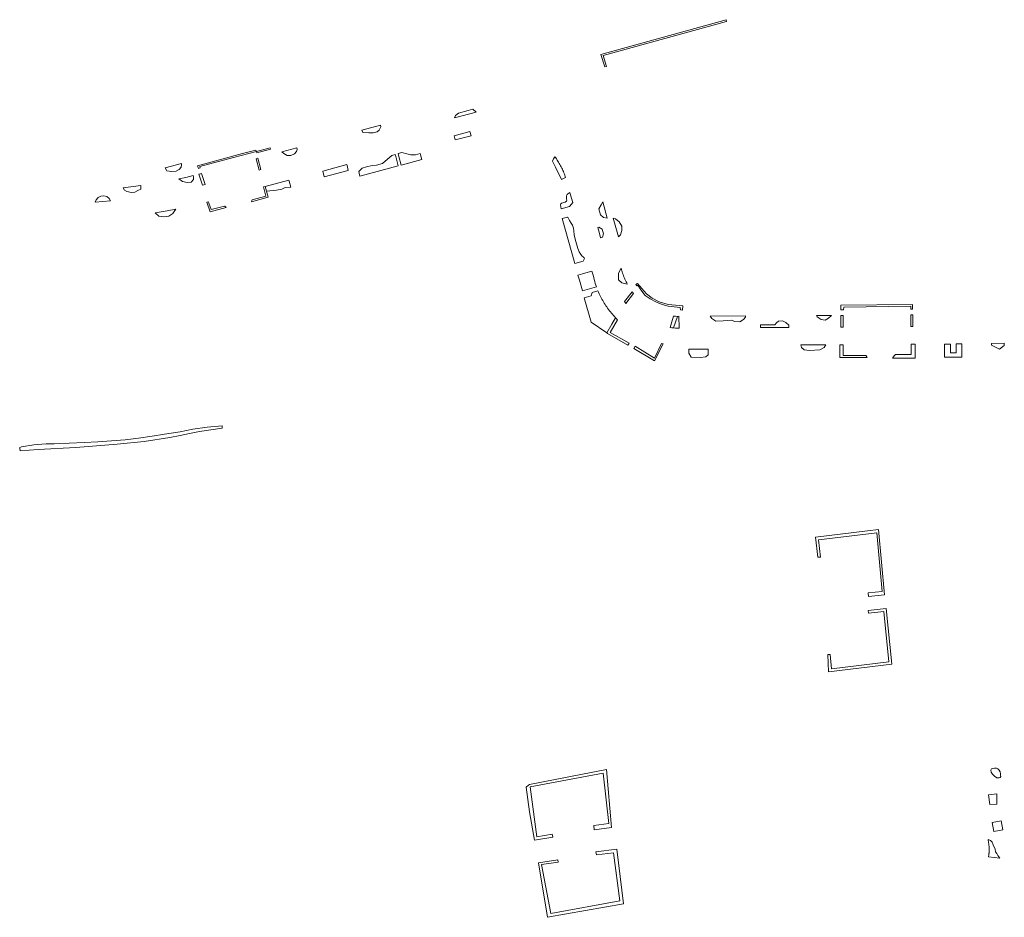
# Model space of a CAD drawing. Extents: x 211930 to 222589, y 569015 to 577578.
# Tile 27 of 95: x 213235 to 213573, y 572663 to 572972. Entities that reach past the tile are written whole.
import ezdxf

# ---------------------------------------------------------------- set-up
doc = ezdxf.new("R2010")
doc.units = 0
doc.layers.add('016 Alles planjaar 2023', color=72, linetype='Continuous', lineweight=20, true_color=0x1e90ff)

msp = doc.modelspace()

# ---------------------------------------------------------------- hatches: boundary and pattern name
at = {"layer": '016 Alles planjaar 2023', "true_color": 0x1e90ff}
h = msp.add_hatch(dxfattribs=at)
h.set_pattern_fill('DQ_CLEAR', color=72, style=0)
h.set_pattern_definition([])
h.paths.add_polyline_path([(213477.81, 572970.98), (213477.71, 572971.61), (213434.59, 572959.68), (213435.91, 572955.35), (213436.53, 572955.52), (213435.37, 572959.34), (213477.81, 572970.98)])
h = msp.add_hatch(dxfattribs=at)
h.set_pattern_fill('DQ_CLEAR', color=72, style=0)
h.set_pattern_definition([])
h.paths.add_polyline_path([(213384.19, 572937.78), (213391.68, 572939.76), (213390.51, 572940.76), (213388.9, 572940.34), (213385.61, 572939.46), (213384.54, 572938.62), (213384.19, 572937.78)])
h = msp.add_hatch(dxfattribs=at)
h.set_pattern_fill('DQ_CLEAR', color=72, style=0)
h.set_pattern_definition([])
h.paths.add_polyline_path([(213352.31, 572933.53), (213352.74, 572932.84), (213354.78, 572932.71), (213356.2, 572932.62), (213357.59, 572933.01), (213358.33, 572933.62), (213358.92, 572934.75), (213358.77, 572935.26), (213352.31, 572933.53)])
h = msp.add_hatch(dxfattribs=at)
h.set_pattern_fill('DQ_CLEAR', color=72, style=0)
h.set_pattern_definition([])
h.paths.add_polyline_path([(213384.09, 572931.62), (213384.2, 572931.19), (213384.44, 572930.3), (213389.94, 572931.66), (213389.56, 572933.09), (213384.09, 572931.62)])
h = msp.add_hatch(dxfattribs=at)
h.set_pattern_fill('DQ_CLEAR', color=72, style=0)
h.set_pattern_definition([])
h.paths.add_polyline_path([(213296.08, 572920.43), (213296.32, 572920.48), (213296.66, 572920.58), (213296.57, 572921.08), (213308.19, 572924.15), (213316.05, 572926.23), (213315.9, 572926.75), (213311.27, 572925.5), (213295.82, 572921.32), (213296.08, 572920.43)])
h = msp.add_hatch(dxfattribs=at)
h.set_pattern_fill('DQ_CLEAR', color=72, style=0)
h.set_pattern_definition([])
h.paths.add_polyline_path([(213320.92, 572927.1), (213320.84, 572927.5), (213316.05, 572926.23), (213316.16, 572925.82), (213320.92, 572927.1)])
h = msp.add_hatch(dxfattribs=at)
h.set_pattern_fill('DQ_CLEAR', color=72, style=0)
h.set_pattern_definition([])
h.paths.add_polyline_path([(213324.82, 572926.14), (213325.47, 572925.5), (213326.64, 572924.86), (213327.96, 572924.92), (213329.13, 572925.41), (213329.87, 572926.21), (213330.03, 572926.96), (213329.93, 572927.51), (213324.82, 572926.14)])
h = msp.add_hatch(dxfattribs=at)
h.set_pattern_fill('DQ_CLEAR', color=72, style=0)
h.set_pattern_definition([])
h.paths.add_polyline_path([(213317.02, 572919.86), (213317.63, 572920.02), (213316.53, 572923.91), (213315.97, 572923.76), (213317.02, 572919.86)])
h = msp.add_hatch(dxfattribs=at)
h.set_pattern_fill('DQ_CLEAR', color=72, style=0)
h.set_pattern_definition([])
h.paths.add_polyline_path([(213351.39, 572918.84), (213351.68, 572917.76), (213364.89, 572921.3), (213363.91, 572924.98), (213363.85, 572925.2), (213362.64, 572924.89), (213361.21, 572923.57), (213359.48, 572922.14), (213357.42, 572921.55), (213355.84, 572921.4), (213353.89, 572920.96), (213352.46, 572920.48), (213351.27, 572919.32), (213351.39, 572918.84)])
h = msp.add_hatch(dxfattribs=at)
h.set_pattern_fill('DQ_CLEAR', color=72, style=0)
h.set_pattern_definition([])
h.paths.add_polyline_path([(213372.96, 572923.46), (213372.52, 572925.08), (213372.4, 572925.52), (213370.8, 572925.07), (213369.22, 572925.07), (213367.86, 572925.47), (213366.14, 572925.91), (213364.83, 572925.55), (213365.11, 572924.52), (213365.9, 572921.57), (213372.96, 572923.46)])
h = msp.add_hatch(dxfattribs=at)
h.set_pattern_fill('DQ_CLEAR', color=72, style=0)
h.set_pattern_definition([])
h.paths.add_polyline_path([(213418.8, 572924.42), (213418.25, 572923.72), (213417.95, 572922.91), (213419.04, 572920.84), (213421.04, 572916.57), (213422.45, 572917.33), (213422.35, 572917.64), (213422.2, 572918.07), (213422.04, 572918.49), (213421.88, 572918.91), (213421.7, 572919.33), (213421.52, 572919.74), (213421.34, 572920.15), (213421.14, 572920.56), (213420.94, 572920.96), (213420.73, 572921.36), (213420.51, 572921.76), (213420.29, 572922.15), (213420.06, 572922.54), (213419.82, 572922.92), (213419.57, 572923.3), (213419.32, 572923.68), (213419.06, 572924.05), (213418.8, 572924.42)])
h = msp.add_hatch(dxfattribs=at)
h.set_pattern_fill('DQ_CLEAR', color=72, style=0)
h.set_pattern_definition([])
h.paths.add_polyline_path([(213290.23, 572922.13), (213284.61, 572920.63), (213285.22, 572919.63), (213286.86, 572919.35), (213288.49, 572919.46), (213289.49, 572920), (213290.15, 572920.87), (213290.28, 572921.63), (213290.23, 572922.13)])
h = msp.add_hatch(dxfattribs=at)
h.set_pattern_fill('DQ_CLEAR', color=72, style=0)
h.set_pattern_definition([])
h.paths.add_polyline_path([(213347.24, 572921.39), (213347.15, 572921.72), (213338.88, 572919.51), (213339.41, 572917.53), (213347.69, 572919.7), (213347.24, 572921.39)])
h = msp.add_hatch(dxfattribs=at)
h.set_pattern_fill('DQ_CLEAR', color=72, style=0)
h.set_pattern_definition([])
h.paths.add_polyline_path([(213294.3, 572917.97), (213291.82, 572917.34), (213289.36, 572916.8), (213290.67, 572915.88), (213292.22, 572915.56), (213293.59, 572915.69), (213294.39, 572916.58), (213294.4, 572917.39), (213294.3, 572917.97)])
h = msp.add_hatch(dxfattribs=at)
h.set_pattern_fill('DQ_CLEAR', color=72, style=0)
h.set_pattern_definition([])
h.paths.add_polyline_path([(213298.39, 572914.85), (213297.18, 572918.71), (213296.78, 572918.6), (213296.24, 572918.46), (213297.54, 572914.62), (213298.39, 572914.85)])
h = msp.add_hatch(dxfattribs=at)
h.set_pattern_fill('DQ_CLEAR', color=72, style=0)
h.set_pattern_definition([])
h.paths.add_polyline_path([(213327.33, 572916.03), (213327.23, 572916.38), (213319.07, 572914.19), (213319.53, 572912.58), (213322.99, 572912.88), (213324.79, 572913.24), (213325.96, 572913.83), (213327.88, 572913.96), (213327.33, 572916.03)])
h = msp.add_hatch(dxfattribs=at)
h.set_pattern_fill('DQ_CLEAR', color=72, style=0)
h.set_pattern_definition([])
h.paths.add_polyline_path([(213270.16, 572913.74), (213270.61, 572912.98), (213271.48, 572912.46), (213273.03, 572912.11), (213274.23, 572912.27), (213275.23, 572912.79), (213276.23, 572913.31), (213276.29, 572914.53), (213270.16, 572913.74)])
h = msp.add_hatch(dxfattribs=at)
h.set_pattern_fill('DQ_CLEAR', color=72, style=0)
h.set_pattern_definition([])
h.paths.add_polyline_path([(213318.52, 572914.05), (213319.35, 572910.82), (213314.6, 572909.6), (213314.45, 572909.34), (213314.32, 572908.96), (213320.09, 572910.58), (213319.88, 572911.33), (213319.53, 572912.58), (213319.07, 572914.19), (213318.52, 572914.05)])
h = msp.add_hatch(dxfattribs=at)
h.set_pattern_fill('DQ_CLEAR', color=72, style=0)
h.set_pattern_definition([])
h.paths.add_polyline_path([(213260.52, 572908.83), (213265.84, 572909.27), (213265.34, 572910.04), (213264.64, 572910.72), (213263.57, 572910.96), (213262.57, 572910.91), (213261.66, 572910.41), (213260.94, 572909.65), (213260.52, 572908.83)])
h = msp.add_hatch(dxfattribs=at)
h.set_pattern_fill('DQ_CLEAR', color=72, style=0)
h.set_pattern_definition([])
h.paths.add_polyline_path([(213420.98, 572906.49), (213423.8, 572907.28), (213424.48, 572908.14), (213424.9, 572908.68), (213424.08, 572911.62), (213423.94, 572912.08), (213423.27, 572911.73), (213422.97, 572911.46), (213422.8, 572911.03), (213422.75, 572910.49), (213422.78, 572909.94), (213422.86, 572909.51), (213422.75, 572909.13), (213422.33, 572908.82), (213421.03, 572908.47), (213420.8, 572908.19), (213420.67, 572907.88), (213420.98, 572906.49)])
h = msp.add_hatch(dxfattribs=at)
h.set_pattern_fill('DQ_CLEAR', color=72, style=0)
h.set_pattern_definition([])
h.paths.add_polyline_path([(213288.3, 572906.42), (213285.35, 572905.83), (213281.23, 572905.16), (213282.44, 572904.02), (213284.09, 572903.73), (213285.96, 572903.95), (213287.26, 572904.86), (213287.76, 572905.54), (213288.3, 572906.42)])
h = msp.add_hatch(dxfattribs=at)
h.set_pattern_fill('DQ_CLEAR', color=72, style=0)
h.set_pattern_definition([])
h.paths.add_polyline_path([(213305.67, 572906.96), (213305.56, 572907.07), (213305.44, 572907.17), (213305.32, 572907.28), (213305.2, 572907.38), (213305.07, 572907.47), (213300.44, 572906.26), (213299.69, 572908.44), (213299.53, 572908.91), (213299.01, 572908.79), (213300.11, 572905.5), (213305.67, 572906.96)])
h = msp.add_hatch(dxfattribs=at)
h.set_pattern_fill('DQ_CLEAR', color=72, style=0)
h.set_pattern_definition([])
h.paths.add_polyline_path([(213435.26, 572908.91), (213434.68, 572907.92), (213433.89, 572906.56), (213434.52, 572904.47), (213435.53, 572903.5), (213436.82, 572903.31), (213435.26, 572908.91)])
h = msp.add_hatch(dxfattribs=at)
h.set_pattern_fill('DQ_CLEAR', color=72, style=0)
h.set_pattern_definition([])
h.paths.add_polyline_path([(213428.46, 572888.46), (213428.76, 572888.97), (213428.91, 572889.39), (213428.85, 572889.69), (213428.46, 572889.97), (213428.22, 572890.19), (213427.72, 572890.78), (213427.17, 572891.66), (213426.65, 572892.82), (213425.76, 572896.05), (213425.4, 572897.54), (213425.25, 572898.9), (213425.19, 572899.88), (213424.83, 572900.88), (213424.4, 572901.63), (213423.8, 572902.53), (213423.18, 572903.68), (213423.07, 572903.65), (213421.28, 572903.15), (213425.62, 572887.66), (213428.46, 572888.46)])
h = msp.add_hatch(dxfattribs=at)
h.set_pattern_fill('DQ_CLEAR', color=72, style=0)
h.set_pattern_definition([])
h.paths.add_polyline_path([(213440.62, 572896.92), (213440.92, 572897.13), (213441.35, 572897.59), (213441.83, 572899.05), (213441.81, 572900.55), (213440.92, 572902.08), (213439.69, 572903.08), (213438.85, 572903.28), (213440.62, 572896.92)])
h = msp.add_hatch(dxfattribs=at)
h.set_pattern_fill('DQ_CLEAR', color=72, style=0)
h.set_pattern_definition([])
h.paths.add_polyline_path([(213433.53, 572900.08), (213433.97, 572898.49), (213434.53, 572896.54), (213435.14, 572896.74), (213435.46, 572897.91), (213435.07, 572899.46), (213433.89, 572900.24), (213433.53, 572900.08)])
h = msp.add_hatch(dxfattribs=at)
h.set_pattern_fill('DQ_CLEAR', color=72, style=0)
h.set_pattern_definition([])
h.paths.add_polyline_path([(213443.69, 572880.63), (213443.48, 572881.03), (213443.28, 572881.43), (213443.09, 572881.84), (213442.9, 572882.25), (213442.72, 572882.67), (213442.55, 572883.09), (213442.38, 572883.51), (213442.23, 572883.93), (213442.08, 572884.36), (213441.94, 572884.79), (213441.8, 572885.22), (213441.68, 572885.65), (213441.56, 572886.09), (213440.63, 572884.34), (213440.69, 572882.02), (213441.77, 572881), (213443.69, 572880.63)])
h = msp.add_hatch(dxfattribs=at)
h.set_pattern_fill('DQ_CLEAR', color=72, style=0)
h.set_pattern_definition([])
h.paths.add_polyline_path([(213432.01, 572883.31), (213431.53, 572885.05), (213431, 572884.9), (213428.24, 572884.13), (213426.71, 572883.7), (213427.2, 572881.96), (213428.24, 572878.27), (213433.09, 572879.62), (213432.87, 572880.25), (213432.67, 572880.87), (213432.48, 572881.5), (213432.3, 572882.14), (213432.01, 572883.31)])
h = msp.add_hatch(dxfattribs=at)
h.set_pattern_fill('DQ_CLEAR', color=72, style=0)
h.set_pattern_definition([])
h.paths.add_polyline_path([(213446.66, 572880.52), (213447.01, 572879.97), (213447.36, 572880.19), (213448.38, 572878.6), (213449.82, 572876.7), (213451.62, 572875.51), (213453.8, 572874.35), (213455.74, 572873.61), (213457.71, 572873.05), (213461.89, 572872.56), (213462.04, 572871.75), (213462.65, 572871.69), (213462.78, 572873.11), (213457.73, 572873.55), (213454.69, 572874.55), (213452.24, 572875.72), (213450.25, 572877.26), (213448.67, 572879.14), (213447.21, 572880.87), (213446.66, 572880.52)])
h = msp.add_hatch(dxfattribs=at)
h.set_pattern_fill('DQ_CLEAR', color=72, style=0)
h.set_pattern_definition([])
h.paths.add_polyline_path([(213436.6, 572863.83), (213438.35, 572866.87), (213439.6, 572869.04), (213439.24, 572869.43), (213438.89, 572869.82), (213438.55, 572870.22), (213438.21, 572870.63), (213437.88, 572871.04), (213437.55, 572871.45), (213437.24, 572871.87), (213436.93, 572872.3), (213436.63, 572872.73), (213436.33, 572873.17), (213436.04, 572873.61), (213435.77, 572874.06), (213435.49, 572874.51), (213435.23, 572874.97), (213434.97, 572875.43), (213434.73, 572875.89), (213434.49, 572876.36), (213434.26, 572876.84), (213434.03, 572877.31), (213433.82, 572877.8), (213433.61, 572878.28), (213431.66, 572877.73), (213431.29, 572876.57), (213428.9, 572875.9), (213431.26, 572867.52), (213436.6, 572863.83)])
h = msp.add_hatch(dxfattribs=at)
h.set_pattern_fill('DQ_CLEAR', color=72, style=0)
h.set_pattern_definition([])
h.paths.add_polyline_path([(213445.83, 572877.32), (213445.35, 572877.98), (213442.68, 572874.59), (213443.24, 572873.92), (213445.83, 572877.32)])
h = msp.add_hatch(dxfattribs=at)
h.set_pattern_fill('DQ_CLEAR', color=72, style=0)
h.set_pattern_definition([])
h.paths.add_polyline_path([(213518.06, 572871.79), (213518.16, 572872.62), (213541.26, 572873.03), (213541.26, 572871.93), (213541.87, 572871.93), (213541.86, 572873.59), (213517.17, 572873.32), (213517.17, 572871.79), (213518.06, 572871.79)])
h = msp.add_hatch(dxfattribs=at)
h.set_pattern_fill('DQ_CLEAR', color=72, style=0)
h.set_pattern_definition([])
h.paths.add_polyline_path([(213438.35, 572866.87), (213436.6, 572863.83), (213436.9, 572863.62), (213443.9, 572859.57), (213444.37, 572860.29), (213437.75, 572863.97), (213440.3, 572868.33), (213439.6, 572869.04), (213438.35, 572866.87)])
h = msp.add_hatch(dxfattribs=at)
h.set_pattern_fill('DQ_CLEAR', color=72, style=0)
h.set_pattern_definition([])
h.paths.add_polyline_path([(213458.41, 572865.65), (213459.02, 572865.57), (213459.64, 572865.51), (213461.02, 572869.51), (213460.31, 572869.56), (213459.61, 572869.62), (213458.41, 572865.65)])
h = msp.add_hatch(dxfattribs=at)
h.set_pattern_fill('DQ_CLEAR', color=72, style=0)
h.set_pattern_definition([])
h.paths.add_polyline_path([(213461.38, 572869.52), (213461.02, 572869.51), (213459.64, 572865.51), (213460.28, 572865.46), (213460.93, 572865.43), (213461.57, 572865.42), (213461.38, 572869.52)])
h = msp.add_hatch(dxfattribs=at)
h.set_pattern_fill('DQ_CLEAR', color=72, style=0)
h.set_pattern_definition([])
h.paths.add_polyline_path([(213472.19, 572869.58), (213472.74, 572868.72), (213474.13, 572867.85), (213476.66, 572868.01), (213478.18, 572868.11), (213479.71, 572868.21), (213480.63, 572867.75), (213482.44, 572867.66), (213483.67, 572868.37), (213484.35, 572869.18), (213484.39, 572869.65), (213472.19, 572869.58)])
h = msp.add_hatch(dxfattribs=at)
h.set_pattern_fill('DQ_CLEAR', color=72, style=0)
h.set_pattern_definition([])
h.paths.add_polyline_path([(213508.86, 572869.8), (213509.04, 572869.31), (213510.37, 572868.47), (213511.82, 572868.21), (213512.95, 572868.93), (213514.02, 572869.83), (213508.86, 572869.8)])
h = msp.add_hatch(dxfattribs=at)
h.set_pattern_fill('DQ_CLEAR', color=72, style=0)
h.set_pattern_definition([])
h.paths.add_polyline_path([(213518, 572869.85), (213517.17, 572869.85), (213517.17, 572865.81), (213518, 572865.81), (213518, 572869.85)])
h = msp.add_hatch(dxfattribs=at)
h.set_pattern_fill('DQ_CLEAR', color=72, style=0)
h.set_pattern_definition([])
h.paths.add_polyline_path([(213541.28, 572869.99), (213541.28, 572865.96), (213541.95, 572865.97), (213541.95, 572869.99), (213541.28, 572869.99)])
h = msp.add_hatch(dxfattribs=at)
h.set_pattern_fill('DQ_CLEAR', color=72, style=0)
h.set_pattern_definition([])
h.paths.add_polyline_path([(213489.59, 572865.62), (213499.28, 572865.69), (213499.26, 572866.46), (213498.29, 572867.43), (213497.09, 572867.98), (213495.7, 572867.84), (213495.09, 572867.23), (213494.47, 572866.62), (213489.59, 572866.62), (213489.59, 572865.62)])
h = msp.add_hatch(dxfattribs=at)
h.set_pattern_fill('DQ_CLEAR', color=72, style=0)
h.set_pattern_definition([])
h.paths.add_polyline_path([(213445.9, 572858.41), (213453.08, 572854.25), (213456.07, 572860.01), (213455.51, 572860.12), (213453.08, 572855.13), (213446.42, 572859.22), (213445.9, 572858.41)])
h = msp.add_hatch(dxfattribs=at)
h.set_pattern_fill('DQ_CLEAR', color=72, style=0)
h.set_pattern_definition([])
h.paths.add_polyline_path([(213471.48, 572858.17), (213464.86, 572858.17), (213464.86, 572856.89), (213465.7, 572855.47), (213468.8, 572855.31), (213470.68, 572855.53), (213471.52, 572856.24), (213471.48, 572858.17)])
h = msp.add_hatch(dxfattribs=at)
h.set_pattern_fill('DQ_CLEAR', color=72, style=0)
h.set_pattern_definition([])
h.paths.add_polyline_path([(213503.41, 572859.72), (213503.68, 572858.78), (213504.58, 572858.01), (213506.39, 572857.81), (213509.98, 572857.97), (213511.5, 572858.81), (213512.05, 572859.72), (213503.41, 572859.72)])
h = msp.add_hatch(dxfattribs=at)
h.set_pattern_fill('DQ_CLEAR', color=72, style=0)
h.set_pattern_definition([])
h.paths.add_polyline_path([(213526.22, 572855.29), (213525.94, 572855.97), (213525.86, 572856.06), (213517.99, 572856.06), (213517.99, 572859.73), (213516.84, 572859.73), (213516.84, 572855.29), (213526.22, 572855.29)])
h = msp.add_hatch(dxfattribs=at)
h.set_pattern_fill('DQ_CLEAR', color=72, style=0)
h.set_pattern_definition([])
h.paths.add_polyline_path([(213535.95, 572856.34), (213535.88, 572856.26), (213535.8, 572856.19), (213535.73, 572856.11), (213535.67, 572856.03), (213535.6, 572855.96), (213535.53, 572855.88), (213535.47, 572855.79), (213535.4, 572855.71), (213535.34, 572855.63), (213535.28, 572855.54), (213535.22, 572855.46), (213535.17, 572855.37), (213535.11, 572855.29), (213535.06, 572855.2), (213535.01, 572855.11), (213542.76, 572855.11), (213542.76, 572859.9), (213541.34, 572859.89), (213541.34, 572856.34), (213535.95, 572856.34)])
h = msp.add_hatch(dxfattribs=at)
h.set_pattern_fill('DQ_CLEAR', color=72, style=0)
h.set_pattern_definition([])
h.paths.add_polyline_path([(213558.8, 572860.01), (213556.85, 572860), (213556.85, 572856.98), (213554.92, 572856.98), (213554.92, 572859.99), (213552.87, 572859.97), (213552.87, 572855.47), (213558.8, 572855.47), (213558.8, 572860.01)])
h = msp.add_hatch(dxfattribs=at)
h.set_pattern_fill('DQ_CLEAR', color=72, style=0)
h.set_pattern_definition([])
h.paths.add_polyline_path([(213569.01, 572860.17), (213569.01, 572859.58), (213571.78, 572858.22), (213573.42, 572859.53), (213573.44, 572860.24), (213569.01, 572860.17)])
h = msp.add_hatch(dxfattribs=at)
h.set_pattern_fill('DQ_CLEAR', color=72, style=0)
h.set_pattern_definition([])
h.paths.add_polyline_path([(213294.13, 572830.69), (213289.82, 572829.81), (213284.42, 572828.91), (213280.15, 572828.23), (213275.5, 572827.58), (213270.84, 572827.04), (213266.18, 572826.61), (213261.5, 572826.27), (213256.82, 572826.05), (213246.5, 572825.69), (213245.08, 572825.66), (213243.67, 572825.6), (213242.25, 572825.51), (213240.84, 572825.4), (213239.43, 572825.25), (213238.03, 572825.08), (213236.62, 572824.88), (213235.23, 572824.65), (213234.6, 572824.4), (213234.65, 572824), (213234.75, 572823.27), (213240.97, 572823.68), (213253.94, 572824.41), (213268.11, 572825.47), (213277.42, 572826.47), (213286.23, 572827.84), (213289.87, 572828.49), (213293.02, 572829.16), (213296.49, 572829.89), (213304.29, 572830.98), (213304.25, 572831.48), (213304.22, 572831.88), (213299.16, 572831.35), (213294.13, 572830.69)])
h = msp.add_hatch(dxfattribs=at)
h.set_pattern_fill('DQ_CLEAR', color=72, style=0)
h.set_pattern_definition([])
h.paths.add_polyline_path([(213530.18, 572796.16), (213526.38, 572795.69), (213508.44, 572793.48), (213509.28, 572786.66), (213510.19, 572786.66), (213509.48, 572792.54), (213529.56, 572794.97), (213531.4, 572774.78), (213526.6, 572774.34), (213526.71, 572773.14), (213532.24, 572773.64), (213530.18, 572796.16)])
h = msp.add_hatch(dxfattribs=at)
h.set_pattern_fill('DQ_CLEAR', color=72, style=0)
h.set_pattern_definition([])
h.paths.add_polyline_path([(213513.53, 572753.08), (213512.65, 572753.08), (213512.98, 572747.14), (213534.76, 572749.77), (213532.83, 572768.95), (213526.62, 572768.33), (213526.72, 572767.35), (213531.93, 572767.88), (213533.67, 572750.57), (213514.01, 572748.18), (213513.53, 572753.08)])
h = msp.add_hatch(dxfattribs=at)
h.set_pattern_fill('DQ_CLEAR', color=72, style=0)
h.set_pattern_definition([])
h.paths.add_polyline_path([(213438.27, 572693.64), (213436.56, 572713.5), (213410.04, 572708.41), (213409.74, 572708.17), (213409.44, 572707.93), (213409.15, 572707.68), (213408.86, 572707.42), (213410.06, 572698.97), (213411.76, 572689.2), (213418.05, 572690.26), (213417.87, 572691.31), (213412.56, 572690.41), (213410.3, 572707.55), (213435.44, 572712.34), (213437.34, 572695.02), (213432.13, 572694.31), (213432.33, 572692.83), (213438.27, 572693.64)])
h = msp.add_hatch(dxfattribs=at)
h.set_pattern_fill('DQ_CLEAR', color=72, style=0)
h.set_pattern_definition([])
h.paths.add_polyline_path([(213572.21, 572711.17), (213572.18, 572711.56), (213572.13, 572712.08), (213572.07, 572712.76), (213571.69, 572713.38), (213571.17, 572713.75), (213570.73, 572714.06), (213570.12, 572713.99), (213569.51, 572713.93), (213569.08, 572713.77), (213568.84, 572713.38), (213568.96, 572712.58), (213569.41, 572711.89), (213570.12, 572711.31), (213570.83, 572710.72), (213571.7, 572710.72), (213572.04, 572710.84), (213572.21, 572711.17)])
h = msp.add_hatch(dxfattribs=at)
h.set_pattern_fill('DQ_CLEAR', color=72, style=0)
h.set_pattern_definition([])
h.paths.add_polyline_path([(213570.88, 572705.22), (213568.02, 572704.83), (213568.47, 572701.47), (213570.86, 572701.63), (213570.88, 572705.22)])
h = msp.add_hatch(dxfattribs=at)
h.set_pattern_fill('DQ_CLEAR', color=72, style=0)
h.set_pattern_definition([])
h.paths.add_polyline_path([(213572.37, 572695.91), (213569.28, 572695.33), (213569.86, 572692.24), (213572.95, 572692.82), (213572.37, 572695.91)])
h = msp.add_hatch(dxfattribs=at)
h.set_pattern_fill('DQ_CLEAR', color=72, style=0)
h.set_pattern_definition([])
h.paths.add_polyline_path([(213571.93, 572683.09), (213571.26, 572684.01), (213570.84, 572684.6), (213570.41, 572685.2), (213570.24, 572686.13), (213569.64, 572687.58), (213569.23, 572688.56), (213568.67, 572689.14), (213567.91, 572689.42), (213568.05, 572688.3), (213568.08, 572688.08), (213568.12, 572687.87), (213568.15, 572687.65), (213568.17, 572687.43), (213568.2, 572687.21), (213568.21, 572687), (213568.23, 572686.78), (213568.24, 572686.56), (213568.25, 572686.34), (213568.25, 572686.12), (213568.25, 572685.9), (213568.25, 572685.68), (213568.24, 572685.46), (213568.23, 572685.25), (213568.21, 572685.03), (213568.19, 572684.81), (213568.17, 572684.59), (213568.14, 572684.37), (213568.11, 572684.16), (213568.07, 572683.94), (213568.03, 572683.72), (213567.99, 572683.51), (213571.93, 572683.09)])
h = msp.add_hatch(dxfattribs=at)
h.set_pattern_fill('DQ_CLEAR', color=72, style=0)
h.set_pattern_definition([])
h.paths.add_polyline_path([(213416.25, 572662.68), (213442.34, 572667.31), (213440.05, 572686.19), (213432.89, 572685.27), (213433.04, 572684.14), (213438.94, 572684.9), (213441.07, 572668.39), (213417.33, 572663.95), (213414.17, 572680.81), (213419.93, 572681.66), (213419.82, 572682.46), (213413.11, 572681.47), (213416.25, 572662.68)])

# ---------------------------------------------------------------- linework, layer by layer
at = {"layer": '016 Alles planjaar 2023', "color": 14, "true_color": 0x004000}
for points in [[(213477.81, 572970.98), (213477.71, 572971.61), (213434.59, 572959.68), (213435.91, 572955.35), (213436.53, 572955.52), (213435.37, 572959.34), (213477.81, 572970.98)], [(213384.19, 572937.78), (213391.68, 572939.76), (213390.51, 572940.76), (213388.9, 572940.34), (213385.61, 572939.46), (213384.54, 572938.62), (213384.19, 572937.78)], [(213352.31, 572933.53), (213352.74, 572932.84), (213354.78, 572932.71), (213356.2, 572932.62), (213357.59, 572933.01), (213358.33, 572933.62), (213358.92, 572934.75), (213358.77, 572935.26), (213352.31, 572933.53)], [(213384.09, 572931.62), (213384.2, 572931.19), (213384.44, 572930.3), (213389.94, 572931.66), (213389.56, 572933.09), (213384.09, 572931.62)], [(213296.08, 572920.43), (213296.32, 572920.48), (213296.66, 572920.58), (213296.57, 572921.08), (213308.19, 572924.15), (213316.05, 572926.23), (213315.9, 572926.75), (213311.27, 572925.5), (213295.82, 572921.32), (213296.08, 572920.43)], [(213320.92, 572927.1), (213320.84, 572927.5), (213316.05, 572926.23), (213316.16, 572925.82), (213320.92, 572927.1)], [(213324.82, 572926.14), (213325.47, 572925.5), (213326.64, 572924.86), (213327.96, 572924.92), (213329.13, 572925.41), (213329.87, 572926.21), (213330.03, 572926.96), (213329.93, 572927.51), (213324.82, 572926.14)], [(213317.02, 572919.86), (213317.63, 572920.02), (213316.53, 572923.91), (213315.97, 572923.76), (213317.02, 572919.86)], [(213351.39, 572918.84), (213351.68, 572917.76), (213364.89, 572921.3), (213363.91, 572924.98), (213363.85, 572925.2), (213362.64, 572924.89), (213361.21, 572923.57), (213359.48, 572922.14), (213357.42, 572921.55), (213355.84, 572921.4), (213353.89, 572920.96), (213352.46, 572920.48), (213351.27, 572919.32), (213351.39, 572918.84)], [(213372.96, 572923.46), (213372.52, 572925.08), (213372.4, 572925.52), (213370.8, 572925.07), (213369.22, 572925.07), (213367.86, 572925.47), (213366.14, 572925.91), (213364.83, 572925.55), (213365.11, 572924.52), (213365.9, 572921.57), (213372.96, 572923.46)], [(213418.8, 572924.42), (213418.25, 572923.72), (213417.95, 572922.91), (213419.04, 572920.84), (213421.04, 572916.57), (213422.45, 572917.33), (213422.35, 572917.64), (213422.2, 572918.07), (213422.04, 572918.49), (213421.88, 572918.91), (213421.7, 572919.33), (213421.52, 572919.74), (213421.34, 572920.15), (213421.14, 572920.56), (213420.94, 572920.96), (213420.73, 572921.36), (213420.51, 572921.76), (213420.29, 572922.15), (213420.06, 572922.54), (213419.82, 572922.92), (213419.57, 572923.3), (213419.32, 572923.68), (213419.06, 572924.05), (213418.8, 572924.42)], [(213290.23, 572922.13), (213284.61, 572920.63), (213285.22, 572919.63), (213286.86, 572919.35), (213288.49, 572919.46), (213289.49, 572920), (213290.15, 572920.87), (213290.28, 572921.63), (213290.23, 572922.13)], [(213347.24, 572921.39), (213347.15, 572921.72), (213338.88, 572919.51), (213339.41, 572917.53), (213347.69, 572919.7), (213347.24, 572921.39)], [(213294.3, 572917.97), (213291.82, 572917.34), (213289.36, 572916.8), (213290.67, 572915.88), (213292.22, 572915.56), (213293.59, 572915.69), (213294.39, 572916.58), (213294.4, 572917.39), (213294.3, 572917.97)], [(213298.39, 572914.85), (213297.18, 572918.71), (213296.78, 572918.6), (213296.24, 572918.46), (213297.54, 572914.62), (213298.39, 572914.85)], [(213327.33, 572916.03), (213327.23, 572916.38), (213319.07, 572914.19), (213319.53, 572912.58), (213322.99, 572912.88), (213324.79, 572913.24), (213325.96, 572913.83), (213327.88, 572913.96), (213327.33, 572916.03)], [(213270.16, 572913.74), (213270.61, 572912.98), (213271.48, 572912.46), (213273.03, 572912.11), (213274.23, 572912.27), (213275.23, 572912.79), (213276.23, 572913.31), (213276.29, 572914.53), (213270.16, 572913.74)], [(213318.52, 572914.05), (213319.35, 572910.82), (213314.6, 572909.6), (213314.45, 572909.34), (213314.32, 572908.96), (213320.09, 572910.58), (213319.88, 572911.33), (213319.53, 572912.58), (213319.07, 572914.19), (213318.52, 572914.05)], [(213260.52, 572908.83), (213265.84, 572909.27), (213265.34, 572910.04), (213264.64, 572910.72), (213263.57, 572910.96), (213262.57, 572910.91), (213261.66, 572910.41), (213260.94, 572909.65), (213260.52, 572908.83)], [(213420.98, 572906.49), (213423.8, 572907.28), (213424.48, 572908.14), (213424.9, 572908.68), (213424.08, 572911.62), (213423.94, 572912.08), (213423.27, 572911.73), (213422.97, 572911.46), (213422.8, 572911.03), (213422.75, 572910.49), (213422.78, 572909.94), (213422.86, 572909.51), (213422.75, 572909.13), (213422.33, 572908.82), (213421.03, 572908.47), (213420.8, 572908.19), (213420.67, 572907.88), (213420.98, 572906.49)], [(213288.3, 572906.42), (213285.35, 572905.83), (213281.23, 572905.16), (213282.44, 572904.02), (213284.09, 572903.73), (213285.96, 572903.95), (213287.26, 572904.86), (213287.76, 572905.54), (213288.3, 572906.42)], [(213305.67, 572906.96), (213305.56, 572907.07), (213305.44, 572907.17), (213305.32, 572907.28), (213305.2, 572907.38), (213305.07, 572907.47), (213300.44, 572906.26), (213299.69, 572908.44), (213299.53, 572908.91), (213299.01, 572908.79), (213300.11, 572905.5), (213305.67, 572906.96)], [(213435.26, 572908.91), (213434.68, 572907.92), (213433.89, 572906.56), (213434.52, 572904.47), (213435.53, 572903.5), (213436.82, 572903.31), (213435.26, 572908.91)], [(213428.46, 572888.46), (213428.76, 572888.97), (213428.91, 572889.39), (213428.85, 572889.69), (213428.46, 572889.97), (213428.22, 572890.19), (213427.72, 572890.78), (213427.17, 572891.66), (213426.65, 572892.82), (213425.76, 572896.05), (213425.4, 572897.54), (213425.25, 572898.9), (213425.19, 572899.88), (213424.83, 572900.88), (213424.4, 572901.63), (213423.8, 572902.53), (213423.18, 572903.68), (213423.07, 572903.65), (213421.28, 572903.15), (213425.62, 572887.66), (213428.46, 572888.46)], [(213440.62, 572896.92), (213440.92, 572897.13), (213441.35, 572897.59), (213441.83, 572899.05), (213441.81, 572900.55), (213440.92, 572902.08), (213439.69, 572903.08), (213438.85, 572903.28), (213440.62, 572896.92)], [(213433.53, 572900.08), (213433.97, 572898.49), (213434.53, 572896.54), (213435.14, 572896.74), (213435.46, 572897.91), (213435.07, 572899.46), (213433.89, 572900.24), (213433.53, 572900.08)], [(213443.69, 572880.63), (213443.48, 572881.03), (213443.28, 572881.43), (213443.09, 572881.84), (213442.9, 572882.25), (213442.72, 572882.67), (213442.55, 572883.09), (213442.38, 572883.51), (213442.23, 572883.93), (213442.08, 572884.36), (213441.94, 572884.79), (213441.8, 572885.22), (213441.68, 572885.65), (213441.56, 572886.09), (213440.63, 572884.34), (213440.69, 572882.02), (213441.77, 572881), (213443.69, 572880.63)], [(213432.01, 572883.31), (213431.53, 572885.05), (213431, 572884.9), (213428.24, 572884.13), (213426.71, 572883.7), (213427.2, 572881.96), (213428.24, 572878.27), (213433.09, 572879.62), (213432.87, 572880.25), (213432.67, 572880.87), (213432.48, 572881.5), (213432.3, 572882.14), (213432.01, 572883.31)], [(213446.66, 572880.52), (213447.01, 572879.97), (213447.36, 572880.19), (213448.38, 572878.6), (213449.82, 572876.7), (213451.62, 572875.51), (213453.8, 572874.35), (213455.74, 572873.61), (213457.71, 572873.05), (213461.89, 572872.56), (213462.04, 572871.75), (213462.65, 572871.69), (213462.78, 572873.11), (213457.73, 572873.55), (213454.69, 572874.55), (213452.24, 572875.72), (213450.25, 572877.26), (213448.67, 572879.14), (213447.21, 572880.87), (213446.66, 572880.52)], [(213436.6, 572863.83), (213438.35, 572866.87), (213439.6, 572869.04), (213439.24, 572869.43), (213438.89, 572869.82), (213438.55, 572870.22), (213438.21, 572870.63), (213437.88, 572871.04), (213437.55, 572871.45), (213437.24, 572871.87), (213436.93, 572872.3), (213436.63, 572872.73), (213436.33, 572873.17), (213436.04, 572873.61), (213435.77, 572874.06), (213435.49, 572874.51), (213435.23, 572874.97), (213434.97, 572875.43), (213434.73, 572875.89), (213434.49, 572876.36), (213434.26, 572876.84), (213434.03, 572877.31), (213433.82, 572877.8), (213433.61, 572878.28), (213431.66, 572877.73), (213431.29, 572876.57), (213428.9, 572875.9), (213431.26, 572867.52), (213436.6, 572863.83)], [(213445.83, 572877.32), (213445.35, 572877.98), (213442.68, 572874.59), (213443.24, 572873.92), (213445.83, 572877.32)], [(213518.06, 572871.79), (213518.16, 572872.62), (213541.26, 572873.03), (213541.26, 572871.93), (213541.87, 572871.93), (213541.86, 572873.59), (213517.17, 572873.32), (213517.17, 572871.79), (213518.06, 572871.79)], [(213438.35, 572866.87), (213436.6, 572863.83), (213436.9, 572863.62), (213443.9, 572859.57), (213444.37, 572860.29), (213437.75, 572863.97), (213440.3, 572868.33), (213439.6, 572869.04), (213438.35, 572866.87)], [(213458.41, 572865.65), (213459.02, 572865.57), (213459.64, 572865.51), (213461.02, 572869.51), (213460.31, 572869.56), (213459.61, 572869.62), (213458.41, 572865.65)], [(213461.38, 572869.52), (213461.02, 572869.51), (213459.64, 572865.51), (213460.28, 572865.46), (213460.93, 572865.43), (213461.57, 572865.42), (213461.38, 572869.52)], [(213472.19, 572869.58), (213472.74, 572868.72), (213474.13, 572867.85), (213476.66, 572868.01), (213478.18, 572868.11), (213479.71, 572868.21), (213480.63, 572867.75), (213482.44, 572867.66), (213483.67, 572868.37), (213484.35, 572869.18), (213484.39, 572869.65), (213472.19, 572869.58)], [(213508.86, 572869.8), (213509.04, 572869.31), (213510.37, 572868.47), (213511.82, 572868.21), (213512.95, 572868.93), (213514.02, 572869.83), (213508.86, 572869.8)], [(213518, 572869.85), (213517.17, 572869.85), (213517.17, 572865.81), (213518, 572865.81), (213518, 572869.85)], [(213541.28, 572869.99), (213541.28, 572865.96), (213541.95, 572865.97), (213541.95, 572869.99), (213541.28, 572869.99)], [(213489.59, 572865.62), (213499.28, 572865.69), (213499.26, 572866.46), (213498.29, 572867.43), (213497.09, 572867.98), (213495.7, 572867.84), (213495.09, 572867.23), (213494.47, 572866.62), (213489.59, 572866.62), (213489.59, 572865.62)], [(213445.9, 572858.41), (213453.08, 572854.25), (213456.07, 572860.01), (213455.51, 572860.12), (213453.08, 572855.13), (213446.42, 572859.22), (213445.9, 572858.41)], [(213471.48, 572858.17), (213464.86, 572858.17), (213464.86, 572856.89), (213465.7, 572855.47), (213468.8, 572855.31), (213470.68, 572855.53), (213471.52, 572856.24), (213471.48, 572858.17)], [(213503.41, 572859.72), (213503.68, 572858.78), (213504.58, 572858.01), (213506.39, 572857.81), (213509.98, 572857.97), (213511.5, 572858.81), (213512.05, 572859.72), (213503.41, 572859.72)], [(213526.22, 572855.29), (213525.94, 572855.97), (213525.86, 572856.06), (213517.99, 572856.06), (213517.99, 572859.73), (213516.84, 572859.73), (213516.84, 572855.29), (213526.22, 572855.29)], [(213535.95, 572856.34), (213535.88, 572856.26), (213535.8, 572856.19), (213535.73, 572856.11), (213535.67, 572856.03), (213535.6, 572855.96), (213535.53, 572855.88), (213535.47, 572855.79), (213535.4, 572855.71), (213535.34, 572855.63), (213535.28, 572855.54), (213535.22, 572855.46), (213535.17, 572855.37), (213535.11, 572855.29), (213535.06, 572855.2), (213535.01, 572855.11), (213542.76, 572855.11), (213542.76, 572859.9), (213541.34, 572859.89), (213541.34, 572856.34), (213535.95, 572856.34)], [(213558.8, 572860.01), (213556.85, 572860), (213556.85, 572856.98), (213554.92, 572856.98), (213554.92, 572859.99), (213552.87, 572859.97), (213552.87, 572855.47), (213558.8, 572855.47), (213558.8, 572860.01)], [(213569.01, 572860.17), (213569.01, 572859.58), (213571.78, 572858.22), (213573.42, 572859.53), (213573.44, 572860.24), (213569.01, 572860.17)], [(213294.13, 572830.69), (213289.82, 572829.81), (213284.42, 572828.91), (213280.15, 572828.23), (213275.5, 572827.58), (213270.84, 572827.04), (213266.18, 572826.61), (213261.5, 572826.27), (213256.82, 572826.05), (213246.5, 572825.69), (213245.08, 572825.66), (213243.67, 572825.6), (213242.25, 572825.51), (213240.84, 572825.4), (213239.43, 572825.25), (213238.03, 572825.08), (213236.62, 572824.88), (213235.23, 572824.65), (213234.6, 572824.4), (213234.65, 572824), (213234.75, 572823.27), (213240.97, 572823.68), (213253.94, 572824.41), (213268.11, 572825.47), (213277.42, 572826.47), (213286.23, 572827.84), (213289.87, 572828.49), (213293.02, 572829.16), (213296.49, 572829.89), (213304.29, 572830.98), (213304.25, 572831.48), (213304.22, 572831.88), (213299.16, 572831.35), (213294.13, 572830.69)], [(213530.18, 572796.16), (213526.38, 572795.69), (213508.44, 572793.48), (213509.28, 572786.66), (213510.19, 572786.66), (213509.48, 572792.54), (213529.56, 572794.97), (213531.4, 572774.78), (213526.6, 572774.34), (213526.71, 572773.14), (213532.24, 572773.64), (213530.18, 572796.16)], [(213513.53, 572753.08), (213512.65, 572753.08), (213512.98, 572747.14), (213534.76, 572749.77), (213532.83, 572768.95), (213526.62, 572768.33), (213526.72, 572767.35), (213531.93, 572767.88), (213533.67, 572750.57), (213514.01, 572748.18), (213513.53, 572753.08)], [(213438.27, 572693.64), (213436.56, 572713.5), (213410.04, 572708.41), (213409.74, 572708.17), (213409.44, 572707.93), (213409.15, 572707.68), (213408.86, 572707.42), (213410.06, 572698.97), (213411.76, 572689.2), (213418.05, 572690.26), (213417.87, 572691.31), (213412.56, 572690.41), (213410.3, 572707.55), (213435.44, 572712.34), (213437.34, 572695.02), (213432.13, 572694.31), (213432.33, 572692.83), (213438.27, 572693.64)], [(213572.21, 572711.17), (213572.18, 572711.56), (213572.13, 572712.08), (213572.07, 572712.76), (213571.69, 572713.38), (213571.17, 572713.75), (213570.73, 572714.06), (213570.12, 572713.99), (213569.51, 572713.93), (213569.08, 572713.77), (213568.84, 572713.38), (213568.96, 572712.58), (213569.41, 572711.89), (213570.12, 572711.31), (213570.83, 572710.72), (213571.7, 572710.72), (213572.04, 572710.84), (213572.21, 572711.17)], [(213570.88, 572705.22), (213568.02, 572704.83), (213568.47, 572701.47), (213570.86, 572701.63), (213570.88, 572705.22)], [(213572.37, 572695.91), (213569.28, 572695.33), (213569.86, 572692.24), (213572.95, 572692.82), (213572.37, 572695.91)], [(213571.93, 572683.09), (213571.26, 572684.01), (213570.84, 572684.6), (213570.41, 572685.2), (213570.24, 572686.13), (213569.64, 572687.58), (213569.23, 572688.56), (213568.67, 572689.14), (213567.91, 572689.42), (213568.05, 572688.3), (213568.08, 572688.08), (213568.12, 572687.87), (213568.15, 572687.65), (213568.17, 572687.43), (213568.2, 572687.21), (213568.21, 572687), (213568.23, 572686.78), (213568.24, 572686.56), (213568.25, 572686.34), (213568.25, 572686.12), (213568.25, 572685.9), (213568.25, 572685.68), (213568.24, 572685.46), (213568.23, 572685.25), (213568.21, 572685.03), (213568.19, 572684.81), (213568.17, 572684.59), (213568.14, 572684.37), (213568.11, 572684.16), (213568.07, 572683.94), (213568.03, 572683.72), (213567.99, 572683.51), (213571.93, 572683.09)], [(213416.25, 572662.68), (213442.34, 572667.31), (213440.05, 572686.19), (213432.89, 572685.27), (213433.04, 572684.14), (213438.94, 572684.9), (213441.07, 572668.39), (213417.33, 572663.95), (213414.17, 572680.81), (213419.93, 572681.66), (213419.82, 572682.46), (213413.11, 572681.47), (213416.25, 572662.68)]]:
    msp.add_lwpolyline(points, close=True, dxfattribs=at)

doc.saveas('drawing.dxf')
